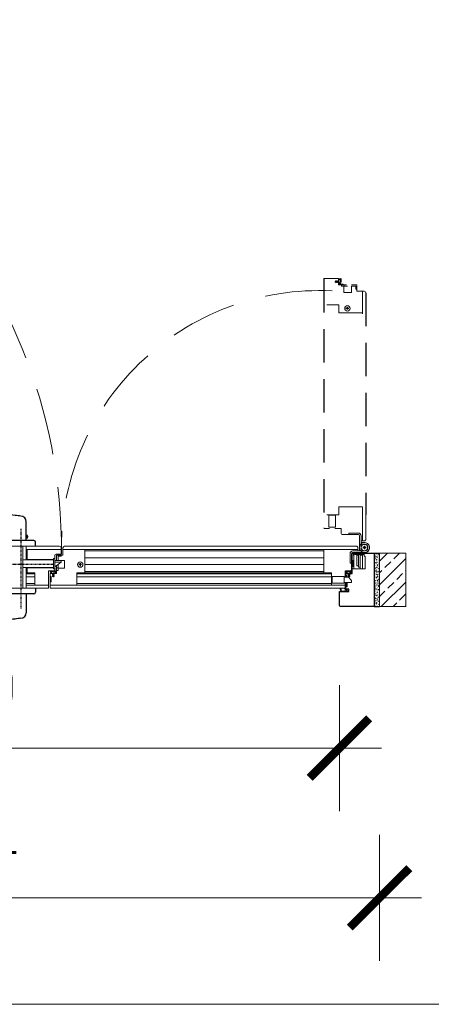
# Model space of a CAD drawing. Header units: millimetres. Extents: x 23192 to 149900, y -396339 to -79279.
# Tile 70 of 136: x 71676 to 71755, y -210617 to -210429. Entities that reach past the tile are written whole.
import ezdxf

# ---------------------------------------------------------------- set-up
doc = ezdxf.new("R2010")
doc.units = ezdxf.units.MM
for name, pattern in [('CENTER', [0.6, 0.375, -0.075, 0.075, -0.075]), ('DASHDOT', [25.4, 12.7, -6.35, 0, -6.35]), ('DASHED', [19.05, 12.7, -6.35]), ('HIDDENX2', [19.05, 12.7, -6.35])]:
    doc.linetypes.add(name, pattern=pattern)
doc.layers.get('0').update_dxf_attribs({"lineweight": 0})
for name, color, linetype, lineweight in [('! Ślusarka opisy', 2, 'Continuous', 15), ('0_LEGENDA', 7, 'Continuous', 13), ('Drzwi - hatch', 8, 'Continuous', 5), ('Drzwi KRAWĘDZIE', 7, 'Continuous', 20), ('Drzwi Kreskowanie', 252, 'Continuous', 5)]:
    doc.layers.add(name, color=color, linetype=linetype, lineweight=lineweight)
for name, color, linetype in [('Drzwi - klamki', 150, 'Continuous'), ('Drzwi PRZER-DUŻA', 240, 'DASHED'), ('GRUBA', 4, 'Continuous'), ('GRUBA-2', 210, 'Continuous'), ('OSIE-DUŻE', 40, 'CENTER'), ('POMOCN-2', 13, 'Continuous'), ('SYMETRIA-DASHDOT', 6, 'DASHDOT')]:
    doc.layers.add(name, color=color, linetype=linetype)
doc.styles.add('SIMPLEX', font='simplex.shx', dxfattribs={"width": 0.77})
doc.dimstyles.new('OL PB 200', dxfattribs={"dimscale": 4, "dimtxt": 3.5, "dimasz": 0.2, "dimexe": 10, "dimexo": 10, "dimgap": 1, "dimtad": 1, "dimdec": 1, "dimrnd": 0.5, "dimzin": 9, "dimdsep": 46, "dimtxsty": 'SIMPLEX', "dimblk": 'thick_MSz', "dimcen": 0.1, "dimdle": 8, "dimse1": 1, "dimse2": 1, "dimclrd": 256, "dimclre": 256, "dimclrt": 3, "dimadec": 1, "dimazin": 2, "dimtfac": 1, "dimtdec": 1, "dimtix": 1, "dimtofl": 0, "dimtmove": 2, "dimatfit": 3, "dimldrblk": 'thick_MSz', "dimfxl": 10, "dimfxlon": 1, "dimtolj": 1, "dimlwd": -1, "dimlwe": -1, "dimarcsym": 0})

# ---------------------------------------------------------------- blocks, each defined once
blk = doc.blocks.new('thick_MSz')
for p, q in [((0, 15), (0, -15)), ((-10, 0), (10, 0))]:
    blk.add_line(p, q)
at = {"const_width": 2, "elevation": 2}
blk.add_lwpolyline([(-7.07, -7.07), (7.07, 7.07)], dxfattribs=at)
blk = doc.blocks.new('*D192')
at = {"layer": '0_LEGENDA', "transparency": 16777216}
blk.add_line((71589.09, -210568.09), (71736.29, -210568.09), dxfattribs=at)
at = {"layer": 'DEFPOINTS', "color": 0, "transparency": 16777216}
for p in [(71588.29, -210539.56), (71737.09, -210539.56), (71737.09, -210568.09)]:
    blk.add_point(p, dxfattribs=at)
at = {"layer": '0_LEGENDA', "transparency": 16777216, "xscale": 0.8, "yscale": 0.8, "zscale": 0.8, "rotation": 180}
blk.add_blockref('thick_MSz', (71588.29, -210568.09), dxfattribs=at)
at = {"layer": '0_LEGENDA', "transparency": 16777216, "xscale": 0.8, "yscale": 0.8, "zscale": 0.8}
blk.add_blockref('thick_MSz', (71737.09, -210568.09), dxfattribs=at)
at = {"layer": '0_LEGENDA', "color": 3, "transparency": 16777216, "insert": (71662.69, -210557.09), "char_height": 14, "attachment_point": 5, "style": 'SIMPLEX'}
blk.add_mtext('\\A1;149', dxfattribs=at)
blk = doc.blocks.new('*D193')
at = {"layer": '0_LEGENDA', "transparency": 16777216}
blk.add_line((71581.49, -210596.6), (71743.89, -210596.6), dxfattribs=at)
at = {"layer": 'DEFPOINTS', "color": 0, "transparency": 16777216}
for p in [(71580.69, -210541.17), (71744.69, -210541.17), (71744.69, -210596.6)]:
    blk.add_point(p, dxfattribs=at)
at = {"layer": '0_LEGENDA', "transparency": 16777216, "xscale": 0.8, "yscale": 0.8, "zscale": 0.8, "rotation": 180}
blk.add_blockref('thick_MSz', (71580.69, -210596.6), dxfattribs=at)
at = {"layer": '0_LEGENDA', "transparency": 16777216, "xscale": 0.8, "yscale": 0.8, "zscale": 0.8}
blk.add_blockref('thick_MSz', (71744.69, -210596.6), dxfattribs=at)
at = {"layer": '0_LEGENDA', "color": 3, "transparency": 16777216, "insert": (71662.69, -210585.6), "char_height": 14, "attachment_point": 5, "style": 'SIMPLEX'}
blk.add_mtext('\\A1;164', dxfattribs=at)

msp = doc.modelspace()

# ---------------------------------------------------------------- hatches: boundary and pattern name
at = {"layer": 'Drzwi - hatch'}
h = msp.add_hatch(dxfattribs=at)
h.set_pattern_fill('AR-CONC', color=256, scale=0.003, angle=180)
h.set_pattern_definition([(230, (70475.06573, -206255.48053), (-0.546554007, 0.047817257), [0.05715, -0.62865]), (175, (70475.06573, -206255.48053), (0.105730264, -0.573170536), [0.04572, -0.50292175]), (280.451445, (70475.0202, -206255.47655), (-0.44082374, -0.525353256), [0.048570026, -0.534270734]), (226.1842, (70475.0657, -206255.63293), (-0.81323712, 0.12612698), [0.085725, -0.942975]), (276.635558, (70474.99796, -206255.6224), (-0.7122124, -0.74227837), [0.07285507, -0.80140682]), (171.184151, (70475.0657, -206255.6329), (-0.7122124, -0.74227837), [0.0685799, -0.7543792]), (201, (70474.98953, -206255.59483), (-0.454843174, 0.306795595), [0.05715, -0.62865]), (146, (70474.98953, -206255.59483), (-0.185406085, -0.5525639), [0.04572, -0.50292]), (251.451445, (70474.9516, -206255.56927), (-0.64024926, -0.245768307), [0.048570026, -0.53426981]), (217.5, (70475.06573, -206255.48053), (-0.00926581, -0.253665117), [0, -0.496824, 0, -0.51054, 0, -0.504825]), (187.5, (70475.06573, -206255.48053), (-0.200458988, -0.300541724), [0, -0.291084, 0, -0.485394, 0, -0.192405]), (147.5, (70475.23566, -206255.48053), (-0.4067717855, 0.017186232), [0, -0.1905, 0, -0.59436, 0, -0.78867]), (137.5, (70475.31186, -206255.48053), (-0.444387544, -0.076279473), [0, -0.24765, 0, -0.394716, 0, -0.56007])])
h.paths.add_polyline_path([(71744.694, -210540.971), (71743.694, -210540.971), (71743.694, -210530.971), (71744.694, -210530.971)])
h = msp.add_hatch(dxfattribs=at)
h.set_pattern_fill('ANSI33', color=256, scale=0.5, angle=180)
h.set_pattern_definition([(225, (71479.113, -206514.5187), (2.245064, -2.245064), []), (225, (71476.868, -206514.5187), (2.245064, -2.245064), [1.5875, -0.79375])])
h.paths.add_polyline_path([(71749.694, -210541.171), (71749.694, -210530.971), (71744.694, -210530.971), (71744.694, -210541.171)])
at = {"layer": 'Drzwi Kreskowanie'}
h = msp.add_hatch(dxfattribs=at)
h.set_pattern_fill('ANSI37', color=256, scale=0.05, angle=450, style=0)
h.set_pattern_definition([(225, (71054.29422, -204532.90782), (-0.1122532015, 0.1122532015), []), (135, (71054.29422, -204532.90782), (0.1122532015, 0.1122532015), [])])
h.paths.add_polyline_path([(71739.544, -210533.471), (71739.744, -210533.471), (71739.744, -210532.471), (71739.544, -210532.471)])
h = msp.add_hatch(dxfattribs=at)
h.set_pattern_fill('ANSI37', color=256, scale=0.05, angle=450, style=0)
h.set_pattern_definition([(225, (71008.99463, -204535.88782), (-0.1122532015, 0.1122532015), []), (135, (71008.99463, -204535.88782), (0.1122532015, 0.1122532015), [])])
h.paths.add_polyline_path([(71682.124, -210536.451), (71682.324, -210536.451), (71682.324, -210535.451), (71682.124, -210535.451)])
h = msp.add_hatch(dxfattribs=at)
h.set_pattern_fill('ANSI37', color=256, scale=0.05, angle=450, style=0)
h.set_pattern_definition([(135, (69633.57809, -206515.45053), (-0.1122532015, -0.1122532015), []), (225, (69633.57809, -206515.45053), (0.1122532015, -0.1122532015), [])])
h.paths.add_polyline_path([(71738.349, -210537.371), (71738.549, -210537.371), (71738.549, -210536.57), (71738.499, -210536.57), (71738.499, -210536.87), (71738.349, -210536.87)])

# ---------------------------------------------------------------- linework, layer by layer
at = {"layer": '! Ślusarka opisy', "linetype": 'HIDDENX2'}
for centre, radius, start, end in [((71583.592, -210530.104), 100.653, 359.44377, 88.89262), ((71733.214, -210529.99), 48.969, 87.11958, 181.41651)]:
    msp.add_arc(centre, radius, start, end, dxfattribs=at)
for p, q in [((71734.194, -210478.713), (71736.794, -210478.713)), ((71736.894, -210479.913), (71736.894, -210478.713)), ((71736.894, -210479.913), (71738.413, -210479.913)), ((71739.348, -210479.913), (71740.394, -210479.913)), ((71740.394, -210481.113), (71740.394, -210480.113)), ((71740.394, -210480.763), (71740.394, -210481.113)), ((71740.394, -210481.113), (71741.774, -210481.113)), ((71740.394, -210481.113), (71741.774, -210481.113)), ((71741.494, -210481.113), (71741.494, -210485.463)), ((71585.109, -210529.671), (71679.219, -210529.671)), ((71683.899, -210529.671), (71679.219, -210529.671)), ((71684.219, -210531.171), (71684.219, -210529.991)), ((71684.524, -210531.371), (71684.524, -210529.991)), ((71684.524, -210531.371), (71684.524, -210529.991)), ((71684.524, -210530.271), (71688.874, -210530.271)), ((71740.594, -210530.271), (71684.524, -210530.271)), ((71684.844, -210529.671), (71735.594, -210529.671)), ((71683.019, -210534.051), (71683.019, -210531.371)), ((71683.219, -210531.171), (71684.219, -210531.171)), ((71683.324, -210532.417), (71683.324, -210531.371)), ((71684.524, -210531.371), (71683.524, -210531.371)), ((71684.174, -210531.371), (71684.524, -210531.371)), ((71681.819, -210537.571), (71681.819, -210534.371)), ((71681.819, -210534.371), (71682.699, -210534.371)), ((71683.324, -210534.871), (71683.324, -210533.352)), ((71677.519, -210534.77), (71677.719, -210534.77)), ((71677.519, -210534.92), (71679.219, -210534.92)), ((71677.519, -210535.521), (71679.219, -210535.521)), ((71683.324, -210534.871), (71682.124, -210534.871)), ((71682.124, -210537.571), (71682.124, -210534.971)), ((71587.287, -210537.671), (71679.219, -210537.671)), ((71677.519, -210536.771), (71679.219, -210536.771)), ((71679.219, -210537.671), (71681.719, -210537.671)), ((71682.124, -210537.071), (71738.194, -210537.071)), ((71682.224, -210537.671), (71738.094, -210537.671))]:
    msp.add_line(p, q)
at = {"ltscale": 0.2}
for p, q in [((71688.674, -210534.471), (71734.094, -210534.47)), ((71688.674, -210534.77), (71734.594, -210534.77))]:
    msp.add_line(p, q, dxfattribs=at)
for points in [[(71741.494, -210483.763), (71741.494, -210483.763), (71741.494, -210485.263), (71736.994, -210485.263), (71736.994, -210483.763), (71734.694, -210483.763)], [(71741.494, -210528.671), (71741.494, -210522.171), (71736.994, -210522.171), (71736.994, -210523.671), (71734.694, -210523.671)], [(71679.219, -210530.271), (71679.219, -210530.271), (71677.719, -210530.271), (71677.719, -210532.216)], [(71687.174, -210530.271), (71687.174, -210530.271), (71688.674, -210530.271), (71688.674, -210534.77), (71687.174, -210534.77), (71687.174, -210537.071)], [(71740.594, -210530.271), (71734.094, -210530.271), (71734.094, -210534.77), (71735.594, -210534.77), (71735.594, -210537.071)], [(71677.719, -210533.816), (71677.719, -210534.77), (71679.219, -210534.77), (71679.219, -210537.071)]]:
    msp.add_lwpolyline(points)
for points in [[(71741.194, -210528.671), (71741.774, -210528.671, 0.4142136), (71742.094, -210528.351), (71742.094, -210523.671)], [(71734.094, -210526.171, 0.4142136), (71734.194, -210526.271), (71735.194, -210526.271)], [(71736.194, -210526.271), (71737.394, -210526.271), (71737.394, -210527.151, 0.4142136), (71737.714, -210527.471), (71738.894, -210527.471)], [(71740.594, -210530.571), (71740.594, -210529.991, 0.4142136), (71740.274, -210529.671), (71735.594, -210529.671)], [(71738.194, -210535.57), (71738.194, -210534.371), (71739.074, -210534.371, 0.4142136), (71739.394, -210534.051), (71739.394, -210532.871)], [(71738.094, -210537.671, 0.4142136), (71738.194, -210537.571), (71738.194, -210536.57)]]:
    msp.add_lwpolyline(points, format="xyb")
msp.add_lwpolyline([(71687.174, -210534.921), (71735.594, -210534.92)], dxfattribs=at)
for centre in [(71738.594, -210484.413), (71687.824, -210533.171)]:
    msp.add_circle(centre, 0.5)
for centre, radius, start, end in [((71734.194, -210478.813), 0.1, 90, 179.99979), ((71741.774, -210481.433), 0.32, 0, 90), ((71683.899, -210529.991), 0.32, 0, 90), ((71684.844, -210529.991), 0.32, 90, 180), ((71683.219, -210531.371), 0.2, 90, 180), ((71682.699, -210534.051), 0.32, 270, 0), ((71681.719, -210537.571), 0.1, 270, 0), ((71682.224, -210537.571), 0.1, 180, 269.99979)]:
    msp.add_arc(centre, radius, start, end)
at = {"layer": '0_LEGENDA', "linetype": 'ByBlock', "ltscale": 5}
msp.add_line((67487.721, -210616.853), (76925.314, -210616.848), dxfattribs=at)
at = {"layer": 'Drzwi - klamki', "ltscale": 0.2}
for p, q in [((71677.569, -210528.611), (71677.569, -210525.011)), ((71679.019, -210528.611), (71674.019, -210528.611)), ((71677.769, -210527.611), (71677.569, -210527.611)), ((71677.769, -210528.111), (71677.569, -210528.111)), ((71677.769, -210528.111), (71677.769, -210527.611)), ((71679.319, -210529.671), (71679.319, -210528.911)), ((71679.319, -210537.671), (71679.319, -210538.431)), ((71679.019, -210538.731), (71674.019, -210538.731)), ((71677.569, -210538.731), (71677.569, -210542.331))]:
    msp.add_line(p, q, dxfattribs=at)
for centre, radius, start, end in [((71676.519, -210525.011), 1.05, 0, 90), ((71679.019, -210528.911), 0.3, 0, 90), ((71679.019, -210538.431), 0.3, 270, 0), ((71676.519, -210542.331), 1.05, 270, 0)]:
    msp.add_arc(centre, radius, start, end, dxfattribs=at)
for points in [[(71676.519, -210523.961), (71675.469, -210523.811), (71671.919, -210523.511), (71668.369, -210523.329), (71665.869, -210523.661)], [(71676.519, -210543.381), (71675.469, -210543.531), (71671.919, -210543.831), (71668.369, -210544.013), (71665.869, -210543.681)]]:
    msp.add_spline(points, degree=3, dxfattribs=at)
at = {"layer": 'Drzwi KRAWĘDZIE'}
for p, q in [((71736.283, -210479.342), (71736.283, -210479.276)), ((71736.354, -210479.157), (71736.285, -210479.27)), ((71736.285, -210479.348), (71736.366, -210479.468)), ((71736.457, -210479.152), (71736.363, -210479.152)), ((71736.479, -210479.473), (71736.375, -210479.473)), ((71736.405, -210479.222), (71736.465, -210479.17)), ((71736.562, -210479.214), (71736.405, -210479.222)), ((71736.484, -210479.456), (71736.405, -210479.38)), ((71736.405, -210479.38), (71736.554, -210479.385)), ((71736.554, -210479.385), (71736.624, -210479.47)), ((71736.628, -210479.155), (71736.562, -210479.214)), ((71736.718, -210479.473), (71736.632, -210479.473)), ((71736.695, -210479.153), (71736.635, -210479.153)), ((71736.655, -210479.231), (71736.703, -210479.171)), ((71736.894, -210479.231), (71736.655, -210479.231)), ((71736.725, -210479.455), (71736.655, -210479.388)), ((71736.655, -210479.388), (71736.894, -210479.388)), ((71736.894, -210479.231), (71736.894, -210478.767)), ((71736.894, -210479.783), (71736.894, -210479.388)), ((71736.894, -210479.473), (71736.894, -210479.783)), ((71736.933, -210479.826), (71737.774, -210479.913)), ((71736.993, -210478.713), (71736.948, -210478.713)), ((71736.993, -210479.715), (71736.993, -210478.825)), ((71737.012, -210479.737), (71737.228, -210479.759)), ((71737.076, -210478.909), (71737.013, -210478.819)), ((71737.104, -210478.853), (71737.04, -210478.741)), ((71737.147, -210479.505), (71737.147, -210479.513)), ((71737.15, -210479.496), (71737.244, -210479.334)), ((71737.245, -210479.617), (71737.153, -210479.525)), ((71737.327, -210478.719), (71737.178, -210478.865)), ((71737.216, -210479.484), (71737.231, -210479.446)), ((71737.324, -210478.814), (71737.218, -210478.916)), ((71737.303, -210479.597), (71737.222, -210479.515)), ((71737.231, -210479.446), (71737.273, -210479.359)), ((71737.252, -210479.737), (71737.252, -210479.633)), ((71737.253, -210479.305), (71737.253, -210479.104)), ((71737.271, -210479.086), (71737.296, -210479.086)), ((71737.273, -210479.359), (71737.295, -210479.321)), ((71737.301, -210479.299), (71737.301, -210479.15)), ((71737.303, -210479.597), (71737.303, -210479.708)), ((71737.318, -210479.144), (71737.317, -210479.144)), ((71737.324, -210479.068), (71737.324, -210478.814)), ((71737.324, -210479.15), (71737.324, -210479.4)), ((71737.785, -210479.814), (71737.333, -210479.744)), ((71737.365, -210478.71), (71737.348, -210478.71)), ((71737.359, -210479.435), (71737.359, -210479.435)), ((71737.394, -210479.4), (71737.394, -210478.739)), ((71737.394, -210479.4), (71737.394, -210478.739)), ((71737.494, -210479.908), (71737.494, -210480.208)), ((71737.822, -210479.857), (71737.822, -210479.87)), ((71737.994, -210479.913), (71737.994, -210480.208)), ((71738.622, -210480.208), (71737.494, -210480.208)), ((71737.494, -210480.208), (71738.559, -210480.208)), ((71737.894, -210480.208), (71737.894, -210481.408)), ((71739.393, -210481.408), (71737.894, -210481.408)), ((71740.214, -210480.208), (71739.348, -210480.208)), ((71739.393, -210480.208), (71739.393, -210481.408)), ((71735.084, -210523.771), (71736.304, -210523.771)), ((71738.894, -210527.171), (71738.894, -210527.471)), ((71738.894, -210527.171), (71740.694, -210527.171)), ((71738.894, -210527.471), (71740.694, -210527.471)), ((71740.894, -210529.921), (71740.894, -210527.671)), ((71741.194, -210529.921), (71741.194, -210527.671)), ((71676.919, -210537.671), (71676.919, -210529.671)), ((71677.519, -210529.671), (71677.519, -210532.216)), ((71684.219, -210530.271), (71677.519, -210530.271)), ((71688.674, -210530.571), (71734.094, -210530.571)), ((71741.844, -210530.571), (71739.594, -210530.571)), ((71740.894, -210529.921), (71740.894, -210530.571)), ((71741.107, -210530.521), (71741.403, -210530.398)), ((71741.844, -210528.971), (71741.194, -210528.971)), ((71741.28, -210529.271), (71741.194, -210529.271)), ((71741.194, -210530.485), (71741.194, -210530.571)), ((71741.244, -210529.184), (71741.366, -210529.48)), ((71741.594, -210529.871), (71741.757, -210529.871)), ((71741.594, -210529.971), (71741.594, -210529.871)), ((71741.594, -210529.871), (71741.757, -210529.871)), ((71741.594, -210529.971), (71741.594, -210529.871)), ((71741.757, -210529.971), (71741.594, -210529.971)), ((71741.757, -210529.971), (71741.594, -210529.971)), ((71741.794, -210529.834), (71741.794, -210529.671)), ((71741.794, -210529.671), (71741.894, -210529.671)), ((71741.794, -210529.671), (71741.894, -210529.671)), ((71741.794, -210529.834), (71741.794, -210529.671)), ((71741.794, -210530.171), (71741.794, -210530.007)), ((71741.794, -210530.171), (71741.794, -210530.007)), ((71741.894, -210530.171), (71741.794, -210530.171)), ((71741.894, -210530.171), (71741.794, -210530.171)), ((71741.894, -210529.671), (71741.894, -210529.834)), ((71741.894, -210529.671), (71741.894, -210529.834)), ((71741.894, -210530.007), (71741.894, -210530.171)), ((71741.894, -210530.007), (71741.894, -210530.171)), ((71741.931, -210529.871), (71742.094, -210529.871)), ((71741.931, -210529.871), (71742.094, -210529.871)), ((71742.094, -210529.971), (71741.931, -210529.971)), ((71742.094, -210529.971), (71741.931, -210529.971)), ((71742.094, -210529.871), (71742.094, -210529.971)), ((71742.094, -210529.871), (71742.094, -210529.971)), ((71676.919, -210532.296), (71682.723, -210532.296)), ((71677.519, -210532.216), (71682.723, -210532.216)), ((71682.723, -210534.001), (71682.723, -210532.001)), ((71683.019, -210532.001), (71682.723, -210532.001)), ((71683.019, -210534.001), (71683.019, -210532.001)), ((71683.019, -210533.971), (71683.019, -210532.021)), ((71683.021, -210532.417), (71684.219, -210532.417)), ((71683.619, -210531.551), (71683.619, -210532.417)), ((71683.619, -210532.372), (71684.819, -210532.372)), ((71684.219, -210532.417), (71684.219, -210532.717)), ((71684.819, -210532.372), (71684.819, -210533.871)), ((71688.674, -210531.871), (71734.094, -210531.871)), ((71739.094, -210532.871), (71739.094, -210531.071)), ((71739.394, -210532.871), (71739.394, -210531.071)), ((71741.844, -210530.871), (71739.594, -210530.871)), ((71739.794, -210533.971), (71739.794, -210531.467)), ((71741.794, -210531.271), (71739.991, -210531.271)), ((71740.394, -210531.347), (71740.694, -210531.347)), ((71740.394, -210531.347), (71740.394, -210533.427)), ((71740.694, -210531.271), (71740.694, -210533.671)), ((71740.994, -210531.271), (71740.994, -210533.671)), ((71740.994, -210531.347), (71740.994, -210533.971)), ((71740.994, -210531.347), (71741.494, -210531.347)), ((71741.494, -210531.347), (71741.494, -210533.971)), ((71741.794, -210530.971), (71741.794, -210531.571)), ((71741.794, -210531.571), (71741.944, -210531.571)), ((71741.944, -210531.571), (71741.944, -210533.971)), ((71676.919, -210533.696), (71682.723, -210533.696)), ((71677.519, -210533.816), (71682.723, -210533.816)), ((71677.519, -210533.816), (71677.519, -210537.671)), ((71682.81, -210534.371), (71682.149, -210534.371)), ((71682.81, -210534.371), (71682.149, -210534.371)), ((71683.019, -210534.001), (71682.723, -210534.001)), ((71683.021, -210532.717), (71684.219, -210532.717)), ((71683.021, -210533.567), (71684.219, -210532.717)), ((71683.224, -210533.98), (71683.154, -210534.431)), ((71683.236, -210534.832), (71683.324, -210533.991)), ((71683.267, -210533.943), (71683.281, -210533.943)), ((71683.319, -210534.271), (71683.619, -210534.271)), ((71683.324, -210533.771), (71683.619, -210533.771)), ((71683.619, -210533.142), (71683.619, -210534.271)), ((71683.619, -210534.271), (71683.619, -210533.205)), ((71683.619, -210533.871), (71684.819, -210533.871)), ((71688.674, -210533.171), (71734.094, -210533.171)), ((71738.985, -210534.371), (71738.324, -210534.371)), ((71739.094, -210532.871), (71739.394, -210532.871)), ((71739.399, -210533.98), (71739.329, -210534.431)), ((71739.411, -210534.832), (71739.499, -210533.991)), ((71739.442, -210533.943), (71739.456, -210533.943)), ((71741.944, -210533.971), (71739.494, -210533.971)), ((71740.394, -210533.427), (71740.694, -210533.427)), ((71740.694, -210533.671), (71740.994, -210533.671)), ((71740.994, -210533.971), (71741.494, -210533.971)), ((71682.12, -210534.4), (71682.12, -210534.416)), ((71682.124, -210534.771), (71682.124, -210534.816)), ((71682.129, -210534.437), (71682.276, -210534.587)), ((71682.263, -210534.661), (71682.151, -210534.724)), ((71682.642, -210534.871), (71682.178, -210534.871)), ((71682.224, -210534.441), (71682.327, -210534.547)), ((71682.478, -210534.441), (71682.224, -210534.441)), ((71682.32, -210534.688), (71682.229, -210534.752)), ((71683.125, -210534.772), (71682.235, -210534.772)), ((71682.496, -210534.493), (71682.496, -210534.469)), ((71682.716, -210534.511), (71682.514, -210534.511)), ((71682.554, -210534.447), (71682.554, -210534.447)), ((71682.56, -210534.441), (71682.81, -210534.441)), ((71682.71, -210534.463), (71682.56, -210534.463)), ((71682.562, -210535.307), (71682.562, -210535.401)), ((71682.563, -210535.07), (71682.563, -210535.129)), ((71682.566, -210535.136), (71682.624, -210535.202)), ((71682.567, -210535.41), (71682.68, -210535.48)), ((71682.642, -210535.109), (71682.581, -210535.062)), ((71682.633, -210535.359), (71682.581, -210535.299)), ((71682.624, -210535.202), (71682.633, -210535.359)), ((71682.642, -210534.871), (71682.642, -210535.109)), ((71682.753, -210535.481), (71682.686, -210535.481)), ((71682.77, -210534.491), (71682.732, -210534.469)), ((71682.907, -210534.615), (71682.745, -210534.521)), ((71682.759, -210535.48), (71682.879, -210535.398)), ((71682.857, -210534.533), (71682.77, -210534.491)), ((71682.79, -210535.359), (71682.796, -210535.211)), ((71682.867, -210535.28), (71682.79, -210535.359)), ((71682.796, -210535.211), (71682.88, -210535.141)), ((71682.799, -210535.109), (71682.799, -210534.871)), ((71683.193, -210534.871), (71682.799, -210534.871)), ((71682.865, -210535.039), (71682.799, -210535.109)), ((71682.845, -210534.406), (71682.845, -210534.406)), ((71682.894, -210534.549), (71682.857, -210534.533)), ((71682.883, -210535.286), (71682.883, -210535.389)), ((71682.884, -210534.871), (71683.193, -210534.871)), ((71682.884, -210535.047), (71682.884, -210535.133)), ((71682.916, -210534.617), (71682.923, -210534.617)), ((71683.007, -210534.462), (71682.926, -210534.543)), ((71683.028, -210534.52), (71682.936, -210534.612)), ((71683.007, -210534.462), (71683.118, -210534.462)), ((71683.148, -210534.513), (71683.044, -210534.513)), ((71683.147, -210534.752), (71683.169, -210534.537)), ((71735.594, -210535.521), (71687.174, -210535.521)), ((71735.694, -210536.68), (71735.694, -210535.46)), ((71738.295, -210534.4), (71738.295, -210534.416)), ((71738.299, -210534.771), (71738.299, -210534.816)), ((71738.299, -210535.57), (71738.299, -210535.27)), ((71738.299, -210535.27), (71738.499, -210535.27)), ((71738.299, -210535.47), (71738.499, -210535.47)), ((71738.304, -210534.437), (71738.451, -210534.587)), ((71738.438, -210534.661), (71738.326, -210534.724)), ((71738.817, -210534.871), (71738.353, -210534.871)), ((71738.399, -210534.441), (71738.502, -210534.547)), ((71738.653, -210534.441), (71738.399, -210534.441)), ((71738.495, -210534.688), (71738.404, -210534.752)), ((71739.3, -210534.772), (71738.41, -210534.772)), ((71738.499, -210535.57), (71738.499, -210535.27)), ((71738.671, -210534.493), (71738.671, -210534.469)), ((71738.891, -210534.511), (71738.689, -210534.511)), ((71738.729, -210534.447), (71738.729, -210534.447)), ((71738.735, -210534.441), (71738.985, -210534.441)), ((71738.885, -210534.463), (71738.735, -210534.463)), ((71738.737, -210535.307), (71738.737, -210535.401)), ((71738.738, -210535.07), (71738.738, -210535.129)), ((71738.741, -210535.136), (71738.799, -210535.202)), ((71738.742, -210535.41), (71738.855, -210535.48)), ((71738.817, -210535.109), (71738.756, -210535.062)), ((71738.808, -210535.359), (71738.756, -210535.299)), ((71738.799, -210535.202), (71738.808, -210535.359)), ((71738.817, -210534.871), (71738.817, -210535.109)), ((71738.928, -210535.481), (71738.861, -210535.481)), ((71738.945, -210534.491), (71738.907, -210534.469)), ((71739.082, -210534.615), (71738.92, -210534.521)), ((71738.934, -210535.48), (71739.054, -210535.398)), ((71739.032, -210534.533), (71738.945, -210534.491)), ((71738.965, -210535.359), (71738.971, -210535.211)), ((71739.042, -210535.28), (71738.965, -210535.359)), ((71738.971, -210535.211), (71739.055, -210535.141)), ((71738.974, -210535.109), (71738.974, -210534.871)), ((71739.368, -210534.871), (71738.974, -210534.871)), ((71739.04, -210535.039), (71738.974, -210535.109)), ((71739.02, -210534.406), (71739.02, -210534.406)), ((71739.069, -210534.549), (71739.032, -210534.533)), ((71739.058, -210535.286), (71739.058, -210535.389)), ((71739.059, -210534.871), (71739.368, -210534.871)), ((71739.059, -210535.047), (71739.059, -210535.133)), ((71739.091, -210534.617), (71739.098, -210534.617)), ((71739.182, -210534.462), (71739.101, -210534.543)), ((71739.203, -210534.52), (71739.111, -210534.612)), ((71739.182, -210534.462), (71739.293, -210534.462)), ((71739.323, -210534.513), (71739.219, -210534.513)), ((71739.322, -210534.752), (71739.344, -210534.537)), ((71677.519, -210537.071), (71681.819, -210537.071)), ((71735.594, -210536.771), (71687.174, -210536.771)), ((71737.194, -210537.861), (71737.194, -210537.671)), ((71737.377, -210538.038), (71737.194, -210537.861)), ((71737.194, -210538.271), (71737.377, -210538.038)), ((71737.209, -210537.671), (71737.239, -210537.802)), ((71737.445, -210538.032), (71737.249, -210537.855)), ((71737.297, -210538.221), (71737.445, -210538.032)), ((71738.455, -210538.081), (71737.669, -210538.221)), ((71738.455, -210538.081), (71737.669, -210538.221)), ((71738.507, -210538.122), (71737.954, -210538.221)), ((71738.507, -210538.122), (71737.954, -210538.221)), ((71738.322, -210537.921), (71738.262, -210537.909)), ((71738.299, -210536.57), (71738.299, -210536.87)), ((71738.299, -210536.67), (71738.499, -210536.67)), ((71738.299, -210536.87), (71738.499, -210536.87)), ((71738.455, -210538.081), (71738.322, -210537.921)), ((71738.511, -210538.071), (71738.345, -210537.871)), ((71738.507, -210538.122), (71738.498, -210538.221)), ((71738.507, -210538.122), (71738.498, -210538.221)), ((71738.499, -210536.57), (71738.499, -210536.87)), ((71738.529, -210537.871), (71738.511, -210538.071)), ((71738.579, -210537.875), (71738.549, -210538.221)), ((71738.844, -210537.871), (71738.844, -210538.221)), ((71738.894, -210538.271), (71737.194, -210538.271)), ((71737.669, -210538.221), (71737.297, -210538.221)), ((71737.669, -210538.221), (71737.297, -210538.221)), ((71738.498, -210538.221), (71737.954, -210538.221)), ((71738.498, -210538.221), (71737.954, -210538.221)), ((71738.844, -210538.221), (71738.549, -210538.221)), ((71738.844, -210538.221), (71738.549, -210538.221))]:
    msp.add_line(p, q, dxfattribs=at)
for points in [[(71739.944, -210479.913), (71740.394, -210479.913), (71740.394, -210480.763), (71740.214, -210480.763), (71740.214, -210480.208)], [(71683.324, -210531.821), (71683.324, -210531.371), (71684.174, -210531.371), (71684.174, -210531.551), (71683.619, -210531.551)], [(71739.794, -210533.971), (71739.494, -210533.971), (71739.494, -210530.971), (71741.794, -210530.971), (71741.794, -210531.271)], [(71738.349, -210536.87), (71738.349, -210537.371), (71738.549, -210537.371), (71738.549, -210536.57)]]:
    msp.add_lwpolyline(points, dxfattribs=at)
for points in [[(71736.304, -210523.771), (71736.304, -210526.071), (71735.084, -210526.071), (71735.084, -210523.771), (71735.184, -210523.671), (71736.204, -210523.671)], [(71739.744, -210532.471), (71739.544, -210532.471), (71739.544, -210533.471), (71739.744, -210533.471)], [(71749.694, -210530.971), (71744.694, -210530.971), (71744.694, -210541.171), (71749.694, -210541.171)], [(71682.324, -210535.451), (71682.124, -210535.451), (71682.124, -210536.451), (71682.324, -210536.451)], [(71735.694, -210535.46), (71737.994, -210535.46), (71737.994, -210536.68), (71735.694, -210536.68), (71735.594, -210536.58), (71735.594, -210535.56)], [(71737.994, -210535.57), (71738.794, -210535.57), (71739.394, -210536.17), (71739.394, -210536.57), (71737.994, -210536.57)]]:
    msp.add_lwpolyline(points, close=True, dxfattribs=at)
msp.add_circle((71741.844, -210529.921), 0.6, dxfattribs=at)
msp.add_circle((71741.844, -210529.921), 0.6, dxfattribs=at)
for centre, radius, start, end in [((71736.294, -210479.276), 0.0108, 147.83568, 180), ((71736.294, -210479.342), 0.0108, 180, 214.10849), ((71736.363, -210479.163), 0.0108, 90, 147.83568), ((71736.375, -210479.462), 0.0108, 214.10849, 270), ((71736.457, -210479.163), 0.0108, 317.87426, 90), ((71736.475, -210479.463), 0.0112, 289.68235, 32.81299), ((71736.632, -210479.463), 0.0108, 221.62168, 270), ((71736.635, -210479.164), 0.0108, 90, 131.09359), ((71736.695, -210479.164), 0.0108, 317.3652, 90), ((71736.718, -210479.463), 0.0108, 270, 47.40765), ((71736.948, -210478.767), 0.0542, 90, 180), ((71736.937, -210479.783), 0.0434, 180, 264.06012), ((71736.993, -210478.767), 0.0542, 29.50127, 90), ((71737.004, -210478.825), 0.0108, 35.17592, 180), ((71737.015, -210479.715), 0.0217, 180, 264.06012), ((71737.149, -210478.864), 0.0858, 211.7271, 322.76557), ((71737.146, -210478.827), 0.0496, 211.7271, 322.76557), ((71737.165, -210479.505), 0.0181, 149.91702, 180), ((71737.165, -210479.513), 0.0181, 180, 224.98805), ((71737.242, -210479.495), 0.0289, 157.1749, 224.98805), ((71737.23, -210479.737), 0.0217, 264.06012, 359.80544), ((71737.223, -210479.637), 0.0294, 7.56548, 48.0692), ((71737.182, -210479.298), 0.0716, 329.187, 353.94587), ((71737.271, -210479.104), 0.0181, 90, 180), ((71737.258, -210479.299), 0.0434, 329.91702, 0), ((71737.297, -210479.057), 0.029, 267.58601, 337.95898), ((71737.316, -210479.165), 0.0216, 87.29636, 134.37699), ((71737.339, -210479.708), 0.0361, 180, 261.18957), ((71737.318, -210479.15), 0.00614, 0, 90), ((71737.359, -210479.4), 0.0351, 180, 270), ((71737.348, -210478.739), 0.0289, 90, 136.05357), ((71737.359, -210479.4), 0.0351, 270, 0), ((71737.778, -210479.87), 0.0434, 264.06012, 0), ((71737.778, -210479.857), 0.0434, 0, 81.18957), ((71740.694, -210527.671), 0.5, 0, 90), ((71740.694, -210527.671), 0.2, 0, 90), ((71739.594, -210531.071), 0.5, 90, 180), ((71741.844, -210529.921), 0.95, 180, 129.15831), ((71741.844, -210529.921), 0.95, 180, 129.15831), ((71741.844, -210529.921), 0.95, 270, 219.15831), ((71741.844, -210529.921), 0.95, 270, 219.15831), ((71741.844, -210529.921), 0.65, 180, 137.29129), ((71741.844, -210529.921), 0.65, 270, 227.29129), ((71741.844, -210529.921), 0.1, 120, 150), ((71741.844, -210529.921), 0.1, 120, 150), ((71741.844, -210529.921), 0.1, 210, 240), ((71741.844, -210529.921), 0.1, 210, 240), ((71741.844, -210529.921), 0.1, 30, 60), ((71741.844, -210529.921), 0.1, 30, 60), ((71741.844, -210529.921), 0.1, 300, 330), ((71741.844, -210529.921), 0.1, 300, 330), ((71739.594, -210531.071), 0.2, 90, 180), ((71739.866, -210531.343), 0.144, 30.24838, 239.75162), ((71682.149, -210534.4), 0.0289, 90, 180), ((71682.81, -210534.406), 0.0351, 0, 90), ((71683.267, -210533.986), 0.0434, 90, 171.18957), ((71683.281, -210533.986), 0.0434, 354.06012, 90), ((71738.324, -210534.4), 0.0289, 90, 180), ((71738.985, -210534.406), 0.0351, 0, 90), ((71739.442, -210533.986), 0.0434, 90, 171.18957), ((71739.456, -210533.986), 0.0434, 354.06012, 90), ((71682.149, -210534.416), 0.0289, 180, 226.05357), ((71682.178, -210534.771), 0.0542, 119.50127, 180), ((71682.178, -210534.816), 0.0542, 180, 270), ((71682.235, -210534.761), 0.0108, 125.17592, 270), ((71682.237, -210534.618), 0.0496, 301.7271, 52.76557), ((71682.275, -210534.615), 0.0858, 301.7271, 52.76557), ((71682.467, -210534.468), 0.029, 357.58601, 67.95898), ((71682.514, -210534.493), 0.0181, 180, 270), ((71682.56, -210534.447), 0.00614, 90, 180), ((71682.576, -210534.448), 0.0216, 177.29636, 224.37699), ((71682.573, -210535.307), 0.0108, 47.87426, 180), ((71682.573, -210535.401), 0.0108, 180, 237.83568), ((71682.574, -210535.07), 0.0108, 47.3652, 180), ((71682.574, -210535.129), 0.0108, 180, 221.09359), ((71682.686, -210535.471), 0.0108, 237.83568, 270), ((71682.71, -210534.507), 0.0434, 59.91702, 90), ((71682.708, -210534.582), 0.0716, 59.187, 83.94587), ((71682.753, -210535.471), 0.0108, 270, 304.10849), ((71682.81, -210534.406), 0.0351, 270, 0), ((71682.873, -210535.047), 0.0108, 0, 137.40765), ((71682.873, -210535.29), 0.0112, 19.68235, 122.81299), ((71682.873, -210535.389), 0.0108, 304.10849, 0), ((71682.873, -210535.133), 0.0108, 311.62168, 0), ((71682.905, -210534.522), 0.0289, 247.1749, 314.98805), ((71682.916, -210534.599), 0.0181, 239.91702, 270), ((71682.923, -210534.599), 0.0181, 270, 314.98805), ((71683.048, -210534.542), 0.0294, 97.56548, 138.0692), ((71683.118, -210534.426), 0.0361, 270, 351.18957), ((71683.125, -210534.75), 0.0217, 270, 354.06012), ((71683.148, -210534.535), 0.0217, 354.06012, 89.80544), ((71683.193, -210534.827), 0.0434, 270, 354.06012), ((71738.324, -210534.416), 0.0289, 180, 226.05357), ((71738.353, -210534.771), 0.0542, 119.50127, 180), ((71738.353, -210534.816), 0.0542, 180, 270), ((71738.41, -210534.761), 0.0108, 125.17592, 270), ((71738.412, -210534.618), 0.0496, 301.7271, 52.76557), ((71738.45, -210534.615), 0.0858, 301.7271, 52.76557), ((71738.642, -210534.468), 0.029, 357.58601, 67.95898), ((71738.689, -210534.493), 0.0181, 180, 270), ((71738.735, -210534.447), 0.00614, 90, 180), ((71738.751, -210534.448), 0.0216, 177.29636, 224.37699), ((71738.748, -210535.307), 0.0108, 47.87426, 180), ((71738.748, -210535.401), 0.0108, 180, 237.83568), ((71738.749, -210535.07), 0.0108, 47.3652, 180), ((71738.749, -210535.129), 0.0108, 180, 221.09359), ((71738.861, -210535.471), 0.0108, 237.83568, 270), ((71738.885, -210534.507), 0.0434, 59.91702, 90), ((71738.883, -210534.582), 0.0716, 59.187, 83.94587), ((71738.928, -210535.471), 0.0108, 270, 304.10849), ((71738.985, -210534.406), 0.0351, 270, 0), ((71739.048, -210535.047), 0.0108, 0, 137.40765), ((71739.048, -210535.29), 0.0112, 19.68235, 122.81299), ((71739.048, -210535.389), 0.0108, 304.10849, 0), ((71739.048, -210535.133), 0.0108, 311.62168, 0), ((71739.08, -210534.522), 0.0289, 247.1749, 314.98805), ((71739.091, -210534.599), 0.0181, 239.91702, 270), ((71739.098, -210534.599), 0.0181, 270, 314.98805), ((71739.223, -210534.542), 0.0294, 97.56548, 138.0692), ((71739.293, -210534.426), 0.0361, 270, 351.18957), ((71739.3, -210534.75), 0.0217, 270, 354.06012), ((71739.323, -210534.535), 0.0217, 354.06012, 89.80544), ((71739.368, -210534.827), 0.0434, 270, 354.06012), ((71737.7, -210538.456), 0.8, 101.00323, 125.15115), ((71737.726, -210538.432), 0.749, 44.28419, 129.57461), ((71737.788, -210538.399), 0.732, 46.28614, 84.99461)]:
    msp.add_arc(centre, radius, start, end, dxfattribs=at)
at = {"layer": 'Drzwi PRZER-DUŻA', "ltscale": 0.5}
for p, q in [((71734.094, -210478.813), (71734.094, -210526.171)), ((71742.094, -210481.433), (71742.094, -210523.671))]:
    msp.add_line(p, q, dxfattribs=at)
at = {"layer": 'GRUBA'}
msp.add_lwpolyline([(71738.299, -210535.57), (71738.299, -210534.871), (71739.494, -210534.871), (71739.494, -210533.469), (71739.494, -210533.469), (71739.494, -210533.471), (71739.744, -210533.471), (71739.744, -210532.471), (71739.494, -210532.471), (71739.494, -210531.471), (71739.494, -210531.471), (71739.494, -210530.971), (71743.694, -210530.971), (71743.694, -210541.171), (71737.414, -210541.171, -0.4142136), (71737.094, -210540.851), (71737.094, -210538.271), (71738.894, -210538.271), (71738.894, -210537.871), (71738.299, -210537.871), (71738.299, -210537.371), (71738.549, -210537.371), (71738.549, -210536.57)], format="xyb", dxfattribs=at)
at = {"layer": 'GRUBA-2'}
for p, q in [((71738.856, -210484.413), (71738.318, -210484.413)), ((71738.594, -210484.653), (71738.594, -210484.173)), ((71688.064, -210533.171), (71687.584, -210533.171)), ((71687.824, -210532.909), (71687.824, -210533.447))]:
    msp.add_line(p, q, dxfattribs=at)
at = {"layer": 'OSIE-DUŻE', "ltscale": 0.3}
for p, q in [((71676.519, -210526.371), (71676.519, -210541.541)), ((71677.919, -210527.861), (71677.396, -210527.861)), ((71683.019, -210533.171), (71673.409, -210533.171))]:
    msp.add_line(p, q, dxfattribs=at)
at = {"layer": 'POMOCN-2'}
for p, q in [((71743.694, -210530.971), (71744.694, -210530.971)), ((71743.694, -210541.171), (71744.694, -210541.171))]:
    msp.add_line(p, q, dxfattribs=at)
at = {"layer": 'SYMETRIA-DASHDOT'}
for p, q in [((71742.187, -210529.921), (71741.501, -210529.921)), ((71741.501, -210529.921), (71742.187, -210529.921)), ((71741.844, -210529.578), (71741.844, -210530.264)), ((71741.844, -210529.578), (71741.844, -210530.264))]:
    msp.add_line(p, q, dxfattribs=at)

# ---------------------------------------------------------------- dimensions: what is measured, and where the dimension line sits
at = {"layer": '0_LEGENDA', "color": 7}
for base, p1, p2, picture, middle in [((71737.094, -210568.09), (71588.289, -210539.561), (71737.094, -210539.561), '*D192', (71662.692, -210557.09)), ((71744.694, -210596.604), (71580.689, -210541.171), (71744.694, -210541.171), '*D193', (71662.692, -210585.604))]:
    dim = msp.add_linear_dim(base=base, p1=p1, p2=p2, dimstyle='OL PB 200', dxfattribs=at)
    dim.commit()
    dim.dimension.update_dxf_attribs({"geometry": picture, "text_midpoint": middle})

doc.saveas('drawing.dxf')
